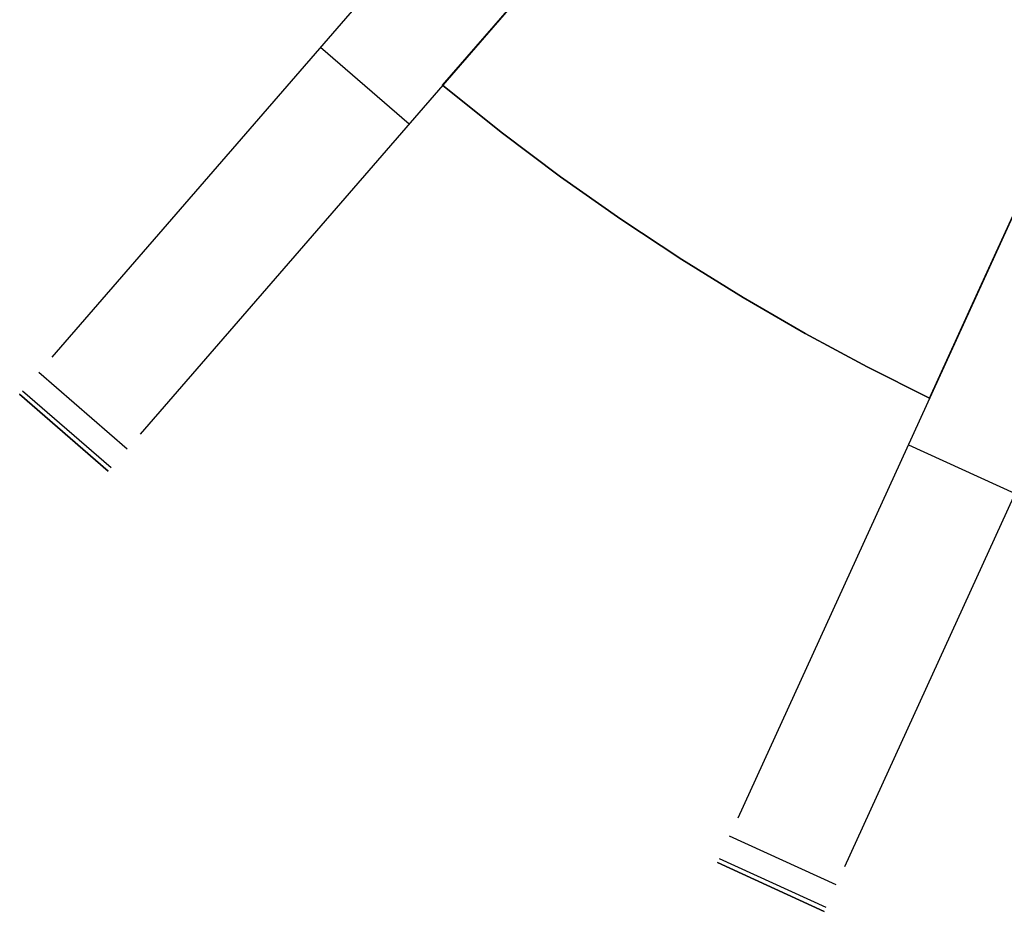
# Model space of a CAD drawing. Header units: millimetres. Extents: x 453 to 1057, y -213 to 387.
# Tile 1 of 17: x 553 to 653, y -190 to -99. Entities that reach past the tile are written whole.
import ezdxf

# ---------------------------------------------------------------- set-up
doc = ezdxf.new("R2010")
doc.units = ezdxf.units.MM

msp = doc.modelspace()

# ---------------------------------------------------------------- linework, layer by layer
at = {"extrusion": (0.860812, -0.347235, -0.372062)}
for points in [[(220.93, 226.24), (82.1, 98.18)], [(218.98, 228.35), (80.15, 100.29)], [(78.2, 102.41), (217.04, 230.46)]]:
    msp.add_lwpolyline(points, dxfattribs=at)
at = {"extrusion": (0.946454, -0.241131, -0.214663)}
for points in [[(121.81, 143.62), (-22.63, 21.92)], [(120.75, 144.88), (-23.69, 23.18)], [(-24.76, 24.45), (119.68, 146.15)]]:
    msp.add_lwpolyline(points, dxfattribs=at)
at = {"extrusion": (0.977008, -0.053692, 0.20633)}
for points in [[(-106.54, -357.52), (-32.92, -633.95)], [(-110.22, -358.5), (-36.59, -634.93)], [(-40.26, -635.91), (-113.89, -359.47)]]:
    msp.add_lwpolyline(points, dxfattribs=at)
for points in [[(604.46, -77.6), (555.9, -133.64)], [(613.53, -85.45), (564.96, -141.5)], [(603.71, -96.79), (595.9, -105.8)], [(595.9, -105.8), (603.71, -96.79)], [(603.71, -96.79), (595.9, -105.8)], [(595.9, -105.8), (603.71, -96.79)], [(583.41, -101.9), (592.47, -109.75)], [(595.9, -105.8), (601.9, -110.6), (607.99, -115.18), (614.15, -119.52), (620.38, -123.64), (626.67, -127.52), (633, -131.19), (639.36, -134.63), (645.75, -137.84)], [(595.9, -105.8), (601.9, -110.6), (607.99, -115.18), (614.15, -119.52), (620.38, -123.64), (626.67, -127.52), (633, -131.19), (639.36, -134.63), (645.75, -137.84)], [(645.75, -137.84), (639.36, -134.63), (633, -131.19), (626.67, -127.52), (620.38, -123.64), (614.15, -119.52), (607.99, -115.18), (601.9, -110.6), (595.9, -105.8)], [(595.9, -105.8), (601.9, -110.6), (607.99, -115.18), (614.15, -119.52), (620.38, -123.64), (626.67, -127.52), (633, -131.19), (639.36, -134.63), (645.75, -137.84)], [(645.75, -137.84), (639.36, -134.63), (633, -131.19), (626.67, -127.52), (620.38, -123.64), (614.15, -119.52), (607.99, -115.18), (601.9, -110.6), (595.9, -105.8)], [(645.75, -137.84), (639.36, -134.63), (633, -131.19), (626.67, -127.52), (620.38, -123.64), (614.15, -119.52), (607.99, -115.18), (601.9, -110.6), (595.9, -105.8)], [(656.93, -113.35), (626.13, -180.81)], [(650.7, -126.99), (656.93, -113.35)], [(656.93, -113.35), (650.7, -126.99)], [(650.7, -126.99), (656.93, -113.35)], [(656.93, -113.35), (650.7, -126.99)], [(667.85, -118.33), (637.04, -185.79)], [(645.75, -137.84), (650.7, -126.99)], [(650.7, -126.99), (645.75, -137.84)], [(645.75, -137.84), (650.7, -126.99)], [(650.7, -126.99), (645.75, -137.84)], [(563.64, -143.04), (554.57, -135.18)], [(561.69, -145.28), (552.62, -137.42)], [(561.69, -145.28), (552.62, -137.42)], [(552.62, -137.42), (561.69, -145.28)], [(561.98, -144.95), (552.91, -137.09)], [(643.58, -142.6), (654.49, -147.58)], [(636.2, -187.64), (625.28, -182.65)], [(634.97, -190.34), (624.05, -185.35)], [(634.97, -190.34), (624.05, -185.35)], [(624.05, -185.35), (634.97, -190.34)], [(624.05, -185.35), (634.97, -190.34)], [(635.15, -189.94), (624.23, -184.96)]]:
    msp.add_lwpolyline(points)
at = {"extrusion": (0.990812, -0.040424, 0.129063)}
for points in [[(-159.35, -326.78), (-73.13, -599.55)], [(-161.62, -327.5), (-75.4, -600.26)], [(-77.66, -600.98), (-163.89, -328.21)]]:
    msp.add_lwpolyline(points, dxfattribs=at)
at = {"extrusion": (1, 0, 0)}
for points in [[(-105.8, -160), (-105.8, -172)], [(-105.8, -242), (-105.8, -254)], [(-137.42, -126.86), (-137.42, -244.77)], [(-137.84, -160), (-137.84, -172)], [(-137.84, -242), (-137.84, -254)], [(-141.35, -126.86), (-141.35, -244.77)], [(-145.28, -244.77), (-145.28, -126.86)], [(-185.35, -126.86), (-185.35, -244.77)], [(-187.84, -126.86), (-187.84, -244.77)], [(-190.34, -244.77), (-190.34, -126.86)]]:
    msp.add_lwpolyline(points, dxfattribs=at)
at = {"extrusion": (0.75575, -0.654861, -3.03777e-14)}
msp.add_lwpolyline([(261, -120.65), (260.79, -120.82), (260.59, -121), (260.39, -121.19), (260.2, -121.39), (260.02, -121.59), (259.84, -121.8), (259.67, -122.02), (259.51, -122.24), (259.36, -122.46), (259.21, -122.7), (259.07, -122.93), (258.94, -123.17), (258.82, -123.42), (258.7, -123.67), (258.6, -123.92), (258.5, -124.18), (258.42, -124.44), (258.34, -124.7), (258.27, -124.96), (258.21, -125.23), (258.16, -125.5), (258.11, -125.77), (258.08, -126.04), (258.06, -126.32), (258.04, -126.59), (258.04, -126.86)], dxfattribs=at)
at = {"extrusion": (0.75575, -0.654861, 3.33009e-13)}
msp.add_lwpolyline([(258.04, -244.77), (258.04, -245.04), (258.06, -245.3), (258.08, -245.57), (258.11, -245.83), (258.15, -246.09), (258.2, -246.35), (258.25, -246.61), (258.32, -246.87), (258.39, -247.13), (258.47, -247.38)], dxfattribs=at)
at = {"extrusion": (0.75575, -0.654861, 4.06324e-14)}
msp.add_lwpolyline([(261, -120.65), (260.79, -120.82), (260.59, -121), (260.39, -121.19), (260.2, -121.39), (260.02, -121.59), (259.84, -121.8), (259.67, -122.02), (259.51, -122.24), (259.36, -122.46), (259.21, -122.7), (259.07, -122.93), (258.94, -123.17), (258.82, -123.42), (258.7, -123.67), (258.6, -123.92), (258.5, -124.18), (258.42, -124.44), (258.34, -124.7), (258.27, -124.96), (258.21, -125.23), (258.16, -125.5), (258.11, -125.77), (258.08, -126.04), (258.06, -126.32), (258.04, -126.59), (258.04, -126.86)], dxfattribs=at)
at = {"extrusion": (0.75575, -0.654861, 4.05494e-14)}
msp.add_lwpolyline([(258.04, -244.77), (258.04, -245.04), (258.06, -245.3), (258.08, -245.57), (258.11, -245.83), (258.15, -246.09), (258.2, -246.35), (258.25, -246.61), (258.32, -246.87), (258.39, -247.13), (258.47, -247.38)], dxfattribs=at)
at = {"extrusion": (0.75575, -0.654861, -7.63789e-15)}
msp.add_lwpolyline([(258.04, -126.86), (258.04, -126.59), (258.06, -126.32), (258.08, -126.04), (258.11, -125.77), (258.16, -125.5), (258.21, -125.23), (258.27, -124.96), (258.34, -124.7), (258.42, -124.44), (258.5, -124.18), (258.6, -123.92), (258.7, -123.67), (258.82, -123.42), (258.94, -123.17), (259.07, -122.93), (259.21, -122.7), (259.36, -122.46), (259.51, -122.24), (259.67, -122.02), (259.84, -121.8), (260.02, -121.59), (260.2, -121.39), (260.39, -121.19), (260.59, -121), (260.79, -120.82), (261, -120.65)], dxfattribs=at)
at = {"extrusion": (0.75575, -0.654861, -1.02994e-13)}
msp.add_lwpolyline([(258.47, -247.38), (258.39, -247.13), (258.32, -246.87), (258.25, -246.61), (258.2, -246.35), (258.15, -246.09), (258.11, -245.83), (258.08, -245.57), (258.06, -245.3), (258.04, -245.04), (258.04, -244.77)], dxfattribs=at)
at = {"extrusion": (0.909632, -0.415415, 2.39971e-14)}
msp.add_lwpolyline([(93.6, -120.65), (93.39, -120.82), (93.19, -121), (92.99, -121.19), (92.8, -121.39), (92.62, -121.59), (92.44, -121.8), (92.27, -122.02), (92.11, -122.24), (91.96, -122.46), (91.81, -122.7), (91.67, -122.93), (91.54, -123.17), (91.42, -123.42), (91.3, -123.67), (91.2, -123.92), (91.1, -124.18), (91.02, -124.44), (90.94, -124.7), (90.87, -124.96), (90.81, -125.23), (90.76, -125.5), (90.71, -125.77), (90.68, -126.04), (90.66, -126.32), (90.64, -126.59), (90.64, -126.86)], dxfattribs=at)
at = {"extrusion": (0.909632, -0.415415, -1.79896e-13)}
msp.add_lwpolyline([(90.64, -244.77), (90.64, -245.04), (90.66, -245.3), (90.68, -245.57), (90.71, -245.83), (90.75, -246.09), (90.8, -246.35), (90.85, -246.61), (90.92, -246.87), (90.99, -247.13), (91.07, -247.38)], dxfattribs=at)
at = {"extrusion": (0.909632, -0.415415, -1.46738e-14)}
msp.add_lwpolyline([(93.6, -120.65), (93.39, -120.82), (93.19, -121), (92.99, -121.19), (92.8, -121.39), (92.62, -121.59), (92.44, -121.8), (92.27, -122.02), (92.11, -122.24), (91.96, -122.46), (91.81, -122.7), (91.67, -122.93), (91.54, -123.17), (91.42, -123.42), (91.3, -123.67), (91.2, -123.92), (91.1, -124.18), (91.02, -124.44), (90.94, -124.7), (90.87, -124.96), (90.81, -125.23), (90.76, -125.5), (90.71, -125.77), (90.68, -126.04), (90.66, -126.32), (90.64, -126.59), (90.64, -126.86)], dxfattribs=at)
at = {"extrusion": (0.909632, -0.415415, 8.32696e-14)}
msp.add_lwpolyline([(90.64, -244.77), (90.64, -245.04), (90.66, -245.3), (90.68, -245.57), (90.71, -245.83), (90.75, -246.09), (90.8, -246.35), (90.85, -246.61), (90.92, -246.87), (90.99, -247.13), (91.07, -247.38)], dxfattribs=at)
at = {"extrusion": (0.909632, -0.415415, 2.61847e-15)}
msp.add_lwpolyline([(90.64, -126.86), (90.64, -126.59), (90.66, -126.32), (90.68, -126.04), (90.71, -125.77), (90.76, -125.5), (90.81, -125.23), (90.87, -124.96), (90.94, -124.7), (91.02, -124.44), (91.1, -124.18), (91.2, -123.92), (91.3, -123.67), (91.42, -123.42), (91.54, -123.17), (91.67, -122.93), (91.81, -122.7), (91.96, -122.46), (92.11, -122.24), (92.27, -122.02), (92.44, -121.8), (92.62, -121.59), (92.8, -121.39), (92.99, -121.19), (93.19, -121), (93.39, -120.82), (93.6, -120.65)], dxfattribs=at)
at = {"extrusion": (0.909632, -0.415415, 9.9245e-14)}
msp.add_lwpolyline([(91.07, -247.38), (90.99, -247.13), (90.92, -246.87), (90.85, -246.61), (90.8, -246.35), (90.75, -246.09), (90.71, -245.83), (90.68, -245.57), (90.66, -245.3), (90.64, -245.04), (90.64, -244.77)], dxfattribs=at)

doc.saveas('drawing.dxf')
